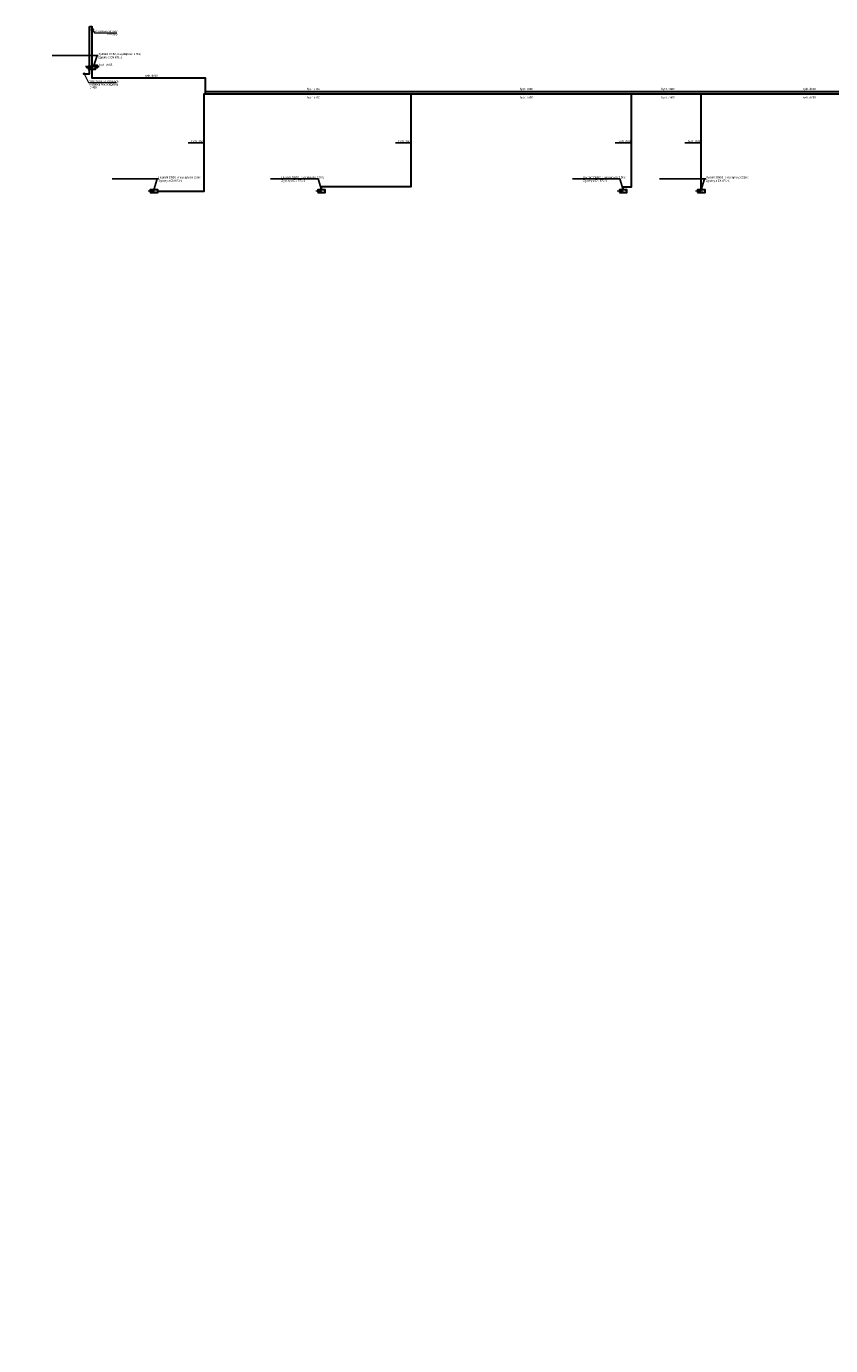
# Model space of a CAD drawing. Header units: millimetres. Extents: x 0 to 40783, y -13117 to 35556.
# Tile 85 of 98: x 24952 to 32962, y 11288 to 24421. Entities that reach past the tile are written whole.
import ezdxf
from ezdxf import colors
from ezdxf.entities.mleader import LeaderData, LeaderLine
from ezdxf.math import Vec2, Vec3

# ---------------------------------------------------------------- set-up
doc = ezdxf.new("R2010")
doc.units = ezdxf.units.MM
for name, color, linetype, lineweight in [('0-SANIS-KS-OPIS', 31, 'Continuous', 18), ('0-SANIS-W-HYDRANT', 7, 'Continuous', 30), ('0-SANIS-W-OPIS', 7, 'Continuous', 18), ('0-SANIS-W-RURY-HYDRANTOWA', 5, 'HYDRANTOWA', 30), ('0-SANIS-W-RURY-ZIMNA', 5, 'Continuous', 30)]:
    doc.layers.add(name, color=color, linetype=linetype, lineweight=lineweight)
doc.layers.add('0-SANIS-RZUTNIA', color=1, linetype='Continuous', plot=False)
doc.styles.add('prosan_verdana', font='Arial Narrow.ttf')
doc.styles.add('SANIS', font='Arial Narrow.ttf', dxfattribs={"width": 0.75, "height": 2})
doc.styles.get("Standard").update_dxf_attribs({"font": 'Arial.ttf'})
doc.linetypes.add('HYDRANTOWA', pattern='A,12.7,-5.08,["H",Standard,S=2.54,R=0,X=-2.54,Y=-1.27],-5.08', length=22.86)

# ---------------------------------------------------------------- blocks, each defined once
blk = doc.blocks.new('_None')
blk = doc.blocks.new('G$C6CB48CB3')
at = {"layer": '0-SANIS-W-HYDRANT'}
blk.add_lwpolyline([(-37, -13), (37, -13), (37, 13), (-37, 13)], close=True, dxfattribs=at)
at = {"layer": '0-SANIS-W-OPIS'}
ml = blk.add_multileader_mtext('Standard', dxfattribs=at)
ml.set_content('HP-52', color=256, style='prosan_verdana')
ml.set_leader_properties(color=256)
ml.set_arrow_properties(name='NONE')
ml.build(insert=Vec2(0, 0))
ml.multileader.update_dxf_attribs({"text_left_attachment_type": 6, "text_right_attachment_type": 6, "dogleg_length": 12, "arrow_head_size": 0.18})
ctx = ml.context
ctx.base_point, ctx.char_height, ctx.arrow_head_size, ctx.landing_gap_size, ctx.plane_origin = Vec3(-23, -8), 15, 0.18, 0, Vec3(193, -44493)
ctx.left_attachment, ctx.right_attachment, ctx.text_align_type, ctx.attachment_type = 6, 6, 2, 2
notes = []
notes.append((ctx, [(0, (0, 0, 0), (0, 0), (1, 0), 1, [])]))
ctx.mtext.insert, ctx.mtext.alignment = Vec3(0, 7), 2
for ctx, leaders in notes:
    for number, flags, end, landing, length, lines in leaders:
        leader = LeaderData()
        leader.index, (leader.has_last_leader_line, leader.has_dogleg_vector, leader.attachment_direction) = number, flags
        leader.last_leader_point, leader.dogleg_vector, leader.dogleg_length = Vec3(end), Vec3(landing), length
        for number, points, colour, breaks in lines:
            line = LeaderLine()
            line.index, line.vertices, line.color, line.breaks = number, Vec3.list(points), colors.encode_raw_color(colour), breaks
            leader.lines.append(line)
        ctx.leaders.append(leader)

msp = doc.modelspace()

# ---------------------------------------------------------------- linework, layer by layer
msp.add_circle((25617, 24392), 2.6)
at = {"layer": '0-SANIS-RZUTNIA'}
for points in [[(25596, 24400), (25611, 24400), (25596, 24385), (25611, 24385), (25596, 24400)], [(25603, 24392), (25614, 24392)]]:
    msp.add_lwpolyline(points, dxfattribs=at)
at = {"layer": '0-SANIS-W-RURY-HYDRANTOWA', "ltscale": 2}
for points in [[(25581, 24421), (25603, 24421), (25603, 23908), (26732, 23908), (26732, 23749), (36485, 23749), (36485, 22429), (36679, 22429)], [(25603, 24035), (25657, 24035), (25657, 24008), (25641, 24008)], [(26732, 23772), (36484, 23772), (36485, 23731)], [(26260, 22779), (26722, 22779), (26722, 23749), (26740, 23749)], [(27892, 22793), (27892, 22828), (28785, 22828), (28785, 23749)], [(30897, 22793), (30897, 22824), (30980, 22824), (30980, 23749)], [(31673, 22793), (31673, 23749)]]:
    msp.add_lwpolyline(points, dxfattribs=at)
at = {"layer": '0-SANIS-W-RURY-ZIMNA'}
msp.add_lwpolyline([(25533, 23949), (25581, 23949), (25581, 24421)], dxfattribs=at)
msp.add_circle((25528, 23949), 5, dxfattribs=at)

# ---------------------------------------------------------------- block references
at = {"layer": '0-SANIS-KS-OPIS'}
for p in [(25604, 24007), (26223, 22779), (27891, 22779), (30895, 22779), (31674, 22779)]:
    msp.add_blockref('G$C6CB48CB3', p, dxfattribs=at)

# ---------------------------------------------------------------- leaders
at = {"layer": '0-SANIS-W-OPIS'}
ml = msp.add_multileader_mtext('Standard', dxfattribs=at)
ml.set_content('{\\W1;\\C256;Zawór pierwszeństwa\\Pistniejący}', color=256, style='SANIS')
ml.set_leader_properties(color=256, linetype='ByLayer', lineweight=-1)
ml.set_arrow_properties(name='NONE')
ml.build(insert=Vec2(0, 0))
ml.multileader.update_dxf_attribs({"text_left_attachment_type": 6, "text_right_attachment_type": 6, "dogleg_length": 1, "arrow_head_size": 10, "scale": 10})
ctx = ml.context
ctx.base_point, ctx.scale, ctx.char_height, ctx.arrow_head_size, ctx.landing_gap_size, ctx.plane_origin = Vec3(25632, 24358), 10, 20, 10, 10, Vec3(24779, 24026)
ctx.left_attachment, ctx.right_attachment, ctx.text_align_type = 6, 6, 2
notes = []
notes.append((ctx, [(1, (1, 1, 0), (25631, 24358), (1, 0), 1, [(1, [(25603, 24392)], 0, [])])]))
ctx.mtext.insert, ctx.mtext.width, ctx.mtext.alignment, ctx.mtext.line_spacing_factor, ctx.mtext.flow_direction = Vec3(25861, 24384), 444.34, 3, 0.9, 5
ml = msp.add_multileader_mtext('Standard', dxfattribs=at)
ml.set_content('\\pxql;Hydrant DN52, o wydajności 2,5l/s;\\PZgodny z EN 671-1', color=256, style='prosan_verdana')
ml.set_leader_properties(color=256)
ml.set_arrow_properties(name='NONE')
ml.build(insert=Vec2(0, 0))
ml.multileader.update_dxf_attribs({"text_left_attachment_type": 6, "text_right_attachment_type": 6, "dogleg_length": 12, "arrow_head_size": 0.18})
ctx = ml.context
ctx.base_point, ctx.char_height, ctx.arrow_head_size, ctx.landing_gap_size, ctx.plane_origin = Vec3(25668, 24130), 20, 0.18, 0, Vec3(25829, 68427)
ctx.left_attachment, ctx.right_attachment, ctx.text_align_type, ctx.attachment_type = 6, 6, 2, 2
notes.append((ctx, [(0, (1, 1, 0), (25656, 24130), (1, 0), 12, [(0, [(25621, 24021)], 0, [])])]))
ctx.mtext.insert = Vec3(25668, 24156)
ml = msp.add_multileader_mtext('Standard', dxfattribs=at)
ml.set_content('\\pxql;hydr. dn65', color=256, style='prosan_verdana')
ml.set_leader_properties(color=256)
ml.set_arrow_properties(name='NONE')
ml.build(insert=Vec2(0, 0))
ml.multileader.update_dxf_attribs({"text_left_attachment_type": 6, "text_right_attachment_type": 6, "dogleg_length": 12, "arrow_head_size": 0.18})
ctx = ml.context
ctx.base_point, ctx.char_height, ctx.arrow_head_size, ctx.landing_gap_size, ctx.plane_origin = Vec3(25678, 24022), 20, 0.18, 0, Vec3(25865, 68428)
ctx.left_attachment, ctx.right_attachment, ctx.text_align_type, ctx.attachment_type = 6, 6, 2, 2
notes.append((ctx, [(0, (1, 1, 0), (25666, 24022), (1, 0), 12, [(0, [(25657, 24022)], 0, [])])]))
ctx.mtext.insert = Vec3(25678, 24048)
ml = msp.add_multileader_mtext('Standard', dxfattribs=at)
ml.set_content('\\pxql;hydr. dn80', color=256, style='prosan_verdana')
ml.set_leader_properties(color=256)
ml.set_arrow_properties(name='NONE')
ml.build(insert=Vec2(0, 0))
ml.multileader.update_dxf_attribs({"text_left_attachment_type": 6, "text_right_attachment_type": 6, "dogleg_length": 12, "arrow_head_size": 0.18})
ctx = ml.context
ctx.base_point, ctx.char_height, ctx.arrow_head_size, ctx.landing_gap_size, ctx.plane_origin = Vec3(26130, 23915), 20, 0.18, 0, Vec3(26291, 68212)
ctx.left_attachment, ctx.right_attachment, ctx.text_align_type, ctx.attachment_type = 6, 6, 2, 2
notes.append((ctx, [(0, (0, 0, 0), (0, 0), (1, 0), 1, [])]))
ctx.mtext.insert = Vec3(26130, 23941)
ml = msp.add_multileader_mtext('Standard', dxfattribs=at)
ml.set_content('\\pxql;{\\W1;\\C256;Włączenie do istniejącej \\Pinstalacji wodociągowej \\PDN80}', color=256, style='SANIS')
ml.set_leader_properties(color=256, linetype='ByLayer', lineweight=-1)
ml.set_arrow_properties(name='NONE')
ml.build(insert=Vec2(0, 0))
ml.multileader.update_dxf_attribs({"text_left_attachment_type": 6, "text_right_attachment_type": 6, "dogleg_length": 1, "arrow_head_size": 10, "scale": 10})
ctx = ml.context
ctx.base_point, ctx.scale, ctx.char_height, ctx.arrow_head_size, ctx.landing_gap_size, ctx.plane_origin = Vec3(25572, 23863), 10, 20, 10, 10, Vec3(24703, 23582)
ctx.left_attachment, ctx.right_attachment, ctx.text_align_type = 6, 6, 2
notes.append((ctx, [(1, (1, 1, 0), (25571, 23863), (1, 0), 1, [(1, [(25528, 23949)], 0, [])])]))
ctx.mtext.insert, ctx.mtext.width, ctx.mtext.line_spacing_factor, ctx.mtext.flow_direction = Vec3(25582, 23884), 444.34, 0.9, 5
ml = msp.add_multileader_mtext('Standard', dxfattribs=at)
ml.set_content('\\pxql;hydr. dn80', color=256, style='prosan_verdana')
ml.set_leader_properties(color=256)
ml.set_arrow_properties(name='NONE')
ml.build(insert=Vec2(0, 0))
ml.multileader.update_dxf_attribs({"text_left_attachment_type": 6, "text_right_attachment_type": 6, "dogleg_length": 12, "arrow_head_size": 0.18})
ctx = ml.context
ctx.base_point, ctx.char_height, ctx.arrow_head_size, ctx.landing_gap_size, ctx.plane_origin = Vec3(27746, 23782), 20, 0.18, 0, Vec3(27907, 68079)
ctx.left_attachment, ctx.right_attachment, ctx.text_align_type, ctx.attachment_type = 6, 6, 2, 2
notes.append((ctx, [(0, (0, 0, 0), (0, 0), (1, 0), 1, [])]))
ctx.mtext.insert = Vec3(27746, 23808)
ml = msp.add_multileader_mtext('Standard', dxfattribs=at)
ml.set_content('\\pxql;hydr. dn80', color=256, style='prosan_verdana')
ml.set_leader_properties(color=256)
ml.set_arrow_properties(name='NONE')
ml.build(insert=Vec2(0, 0))
ml.multileader.update_dxf_attribs({"text_left_attachment_type": 6, "text_right_attachment_type": 6, "dogleg_length": 12, "arrow_head_size": 0.18})
ctx = ml.context
ctx.base_point, ctx.char_height, ctx.arrow_head_size, ctx.landing_gap_size, ctx.plane_origin = Vec3(29867, 23782), 20, 0.18, 0, Vec3(30028, 68079)
ctx.left_attachment, ctx.right_attachment, ctx.text_align_type, ctx.attachment_type = 6, 6, 2, 2
notes.append((ctx, [(0, (0, 0, 0), (0, 0), (1, 0), 1, [])]))
ctx.mtext.insert = Vec3(29867, 23808)
ml = msp.add_multileader_mtext('Standard', dxfattribs=at)
ml.set_content('\\pxql;hydr. dn80', color=256, style='prosan_verdana')
ml.set_leader_properties(color=256)
ml.set_arrow_properties(name='NONE')
ml.build(insert=Vec2(0, 0))
ml.multileader.update_dxf_attribs({"text_left_attachment_type": 6, "text_right_attachment_type": 6, "dogleg_length": 12, "arrow_head_size": 0.18})
ctx = ml.context
ctx.base_point, ctx.char_height, ctx.arrow_head_size, ctx.landing_gap_size, ctx.plane_origin = Vec3(31278, 23782), 20, 0.18, 0, Vec3(31439, 68079)
ctx.left_attachment, ctx.right_attachment, ctx.text_align_type, ctx.attachment_type = 6, 6, 2, 2
notes.append((ctx, [(0, (0, 0, 0), (0, 0), (1, 0), 1, [])]))
ctx.mtext.insert = Vec3(31278, 23808)
ml = msp.add_multileader_mtext('Standard', dxfattribs=at)
ml.set_content('\\pxql;hydr. dn80', color=256, style='prosan_verdana')
ml.set_leader_properties(color=256)
ml.set_arrow_properties(name='NONE')
ml.build(insert=Vec2(0, 0))
ml.multileader.update_dxf_attribs({"text_left_attachment_type": 6, "text_right_attachment_type": 6, "dogleg_length": 12, "arrow_head_size": 0.18})
ctx = ml.context
ctx.base_point, ctx.char_height, ctx.arrow_head_size, ctx.landing_gap_size, ctx.plane_origin = Vec3(32684, 23782), 20, 0.18, 0, Vec3(32845, 68079)
ctx.left_attachment, ctx.right_attachment, ctx.text_align_type, ctx.attachment_type = 6, 6, 2, 2
notes.append((ctx, [(0, (0, 0, 0), (0, 0), (1, 0), 1, [])]))
ctx.mtext.insert = Vec3(32684, 23808)
ml = msp.add_multileader_mtext('Standard', dxfattribs=at)
ml.set_content('\\pxql;hydr. dn80', color=256, style='prosan_verdana')
ml.set_leader_properties(color=256)
ml.set_arrow_properties(name='NONE')
ml.build(insert=Vec2(0, 0))
ml.multileader.update_dxf_attribs({"text_left_attachment_type": 6, "text_right_attachment_type": 6, "dogleg_length": 12, "arrow_head_size": 0.18})
ctx = ml.context
ctx.base_point, ctx.char_height, ctx.arrow_head_size, ctx.landing_gap_size, ctx.plane_origin = Vec3(35193, 23782), 20, 0.18, 0, Vec3(35354, 68079)
ctx.left_attachment, ctx.right_attachment, ctx.text_align_type, ctx.attachment_type = 6, 6, 2, 2
notes.append((ctx, [(0, (0, 0, 0), (0, 0), (1, 0), 1, [])]))
ctx.mtext.insert = Vec3(35193, 23808)
ml = msp.add_multileader_mtext('Standard', dxfattribs=at)
ml.set_content('\\pxql;hydr. dn80', color=256, style='prosan_verdana')
ml.set_leader_properties(color=256)
ml.set_arrow_properties(name='NONE')
ml.build(insert=Vec2(0, 0))
ml.multileader.update_dxf_attribs({"text_left_attachment_type": 6, "text_right_attachment_type": 6, "dogleg_length": 12, "arrow_head_size": 0.18})
ctx = ml.context
ctx.base_point, ctx.char_height, ctx.arrow_head_size, ctx.landing_gap_size, ctx.plane_origin = Vec3(27746, 23698), 20, 0.18, 0, Vec3(27907, 67995)
ctx.left_attachment, ctx.right_attachment, ctx.text_align_type, ctx.attachment_type = 6, 6, 2, 2
notes.append((ctx, [(0, (0, 0, 0), (0, 0), (1, 0), 1, [])]))
ctx.mtext.insert = Vec3(27746, 23724)
ml = msp.add_multileader_mtext('Standard', dxfattribs=at)
ml.set_content('\\pxql;hydr. dn80', color=256, style='prosan_verdana')
ml.set_leader_properties(color=256)
ml.set_arrow_properties(name='NONE')
ml.build(insert=Vec2(0, 0))
ml.multileader.update_dxf_attribs({"text_left_attachment_type": 6, "text_right_attachment_type": 6, "dogleg_length": 12, "arrow_head_size": 0.18})
ctx = ml.context
ctx.base_point, ctx.char_height, ctx.arrow_head_size, ctx.landing_gap_size, ctx.plane_origin = Vec3(29867, 23698), 20, 0.18, 0, Vec3(30028, 67995)
ctx.left_attachment, ctx.right_attachment, ctx.text_align_type, ctx.attachment_type = 6, 6, 2, 2
notes.append((ctx, [(0, (0, 0, 0), (0, 0), (1, 0), 1, [])]))
ctx.mtext.insert = Vec3(29867, 23724)
ml = msp.add_multileader_mtext('Standard', dxfattribs=at)
ml.set_content('\\pxql;hydr. dn80', color=256, style='prosan_verdana')
ml.set_leader_properties(color=256)
ml.set_arrow_properties(name='NONE')
ml.build(insert=Vec2(0, 0))
ml.multileader.update_dxf_attribs({"text_left_attachment_type": 6, "text_right_attachment_type": 6, "dogleg_length": 12, "arrow_head_size": 0.18})
ctx = ml.context
ctx.base_point, ctx.char_height, ctx.arrow_head_size, ctx.landing_gap_size, ctx.plane_origin = Vec3(31278, 23698), 20, 0.18, 0, Vec3(31439, 67995)
ctx.left_attachment, ctx.right_attachment, ctx.text_align_type, ctx.attachment_type = 6, 6, 2, 2
notes.append((ctx, [(0, (0, 0, 0), (0, 0), (1, 0), 1, [])]))
ctx.mtext.insert = Vec3(31278, 23724)
ml = msp.add_multileader_mtext('Standard', dxfattribs=at)
ml.set_content('\\pxql;hydr. dn80', color=256, style='prosan_verdana')
ml.set_leader_properties(color=256)
ml.set_arrow_properties(name='NONE')
ml.build(insert=Vec2(0, 0))
ml.multileader.update_dxf_attribs({"text_left_attachment_type": 6, "text_right_attachment_type": 6, "dogleg_length": 12, "arrow_head_size": 0.18})
ctx = ml.context
ctx.base_point, ctx.char_height, ctx.arrow_head_size, ctx.landing_gap_size, ctx.plane_origin = Vec3(32684, 23698), 20, 0.18, 0, Vec3(32845, 67995)
ctx.left_attachment, ctx.right_attachment, ctx.text_align_type, ctx.attachment_type = 6, 6, 2, 2
notes.append((ctx, [(0, (0, 0, 0), (0, 0), (1, 0), 1, [])]))
ctx.mtext.insert = Vec3(32684, 23724)
ml = msp.add_multileader_mtext('Standard', dxfattribs=at)
ml.set_content('\\pxql;hydr. dn80', color=256, style='prosan_verdana')
ml.set_leader_properties(color=256)
ml.set_arrow_properties(name='NONE')
ml.build(insert=Vec2(0, 0))
ml.multileader.update_dxf_attribs({"text_left_attachment_type": 6, "text_right_attachment_type": 6, "dogleg_length": 12, "arrow_head_size": 0.18})
ctx = ml.context
ctx.base_point, ctx.char_height, ctx.arrow_head_size, ctx.landing_gap_size, ctx.plane_origin = Vec3(35193, 23698), 20, 0.18, 0, Vec3(35354, 67995)
ctx.left_attachment, ctx.right_attachment, ctx.text_align_type, ctx.attachment_type = 6, 6, 2, 2
notes.append((ctx, [(0, (0, 0, 0), (0, 0), (1, 0), 1, [])]))
ctx.mtext.insert = Vec3(35193, 23724)
ml = msp.add_multileader_mtext('Standard', dxfattribs=at)
ml.set_content('\\pxql;hydr. dn65', color=256, style='prosan_verdana')
ml.set_leader_properties(color=256)
ml.set_arrow_properties(name='NONE')
ml.build(insert=Vec2(0, 0))
ml.multileader.update_dxf_attribs({"text_left_attachment_type": 6, "text_right_attachment_type": 6, "dogleg_length": 12, "arrow_head_size": 0.18})
ctx = ml.context
ctx.base_point, ctx.char_height, ctx.arrow_head_size, ctx.landing_gap_size, ctx.plane_origin = Vec3(26596, 23262), 20, 0.18, 0, Vec3(26514, 67668)
ctx.left_attachment, ctx.right_attachment, ctx.text_align_type, ctx.attachment_type = 6, 6, 2, 2
notes.append((ctx, [(0, (1, 1, 0), (26713, 23262), (-1, 0), 12, [(0, [(26722, 23262)], 0, [])])]))
ctx.mtext.insert = Vec3(26596, 23288)
ml = msp.add_multileader_mtext('Standard', dxfattribs=at)
ml.set_content('\\pxql;hydr. dn65', color=256, style='prosan_verdana')
ml.set_leader_properties(color=256)
ml.set_arrow_properties(name='NONE')
ml.build(insert=Vec2(0, 0))
ml.multileader.update_dxf_attribs({"text_left_attachment_type": 6, "text_right_attachment_type": 6, "dogleg_length": 12, "arrow_head_size": 0.18})
ctx = ml.context
ctx.base_point, ctx.char_height, ctx.arrow_head_size, ctx.landing_gap_size, ctx.plane_origin = Vec3(28658, 23262), 20, 0.18, 0, Vec3(28577, 67668)
ctx.left_attachment, ctx.right_attachment, ctx.text_align_type, ctx.attachment_type = 6, 6, 2, 2
notes.append((ctx, [(0, (1, 1, 0), (28776, 23262), (-1, 0), 12, [(0, [(28785, 23262)], 0, [])])]))
ctx.mtext.insert = Vec3(28658, 23288)
ml = msp.add_multileader_mtext('Standard', dxfattribs=at)
ml.set_content('\\pxql;hydr. dn65', color=256, style='prosan_verdana')
ml.set_leader_properties(color=256)
ml.set_arrow_properties(name='NONE')
ml.build(insert=Vec2(0, 0))
ml.multileader.update_dxf_attribs({"text_left_attachment_type": 6, "text_right_attachment_type": 6, "dogleg_length": 12, "arrow_head_size": 0.18})
ctx = ml.context
ctx.base_point, ctx.char_height, ctx.arrow_head_size, ctx.landing_gap_size, ctx.plane_origin = Vec3(30848, 23262), 20, 0.18, 0, Vec3(30767, 67668)
ctx.left_attachment, ctx.right_attachment, ctx.text_align_type, ctx.attachment_type = 6, 6, 2, 2
notes.append((ctx, [(0, (1, 1, 0), (30966, 23262), (-1, 0), 12, [(0, [(30975, 23262)], 0, [])])]))
ctx.mtext.insert = Vec3(30848, 23288)
ml = msp.add_multileader_mtext('Standard', dxfattribs=at)
ml.set_content('\\pxql;hydr. dn65', color=256, style='prosan_verdana')
ml.set_leader_properties(color=256)
ml.set_arrow_properties(name='NONE')
ml.build(insert=Vec2(0, 0))
ml.multileader.update_dxf_attribs({"text_left_attachment_type": 6, "text_right_attachment_type": 6, "dogleg_length": 12, "arrow_head_size": 0.18})
ctx = ml.context
ctx.base_point, ctx.char_height, ctx.arrow_head_size, ctx.landing_gap_size, ctx.plane_origin = Vec3(31541, 23262), 20, 0.18, 0, Vec3(31460, 67668)
ctx.left_attachment, ctx.right_attachment, ctx.text_align_type, ctx.attachment_type = 6, 6, 2, 2
notes.append((ctx, [(0, (1, 1, 0), (31659, 23262), (-1, 0), 12, [(0, [(31667, 23262)], 0, [])])]))
ctx.mtext.insert = Vec3(31541, 23288)
ml = msp.add_multileader_mtext('Standard', dxfattribs=at)
ml.set_content('\\pxql;Hydrant DN52, o wydajności 2,5l/s;\\PZgodny z EN 671-1', color=256, style='prosan_verdana')
ml.set_leader_properties(color=256)
ml.set_arrow_properties(name='NONE')
ml.build(insert=Vec2(0, 0))
ml.multileader.update_dxf_attribs({"text_left_attachment_type": 6, "text_right_attachment_type": 6, "dogleg_length": 12, "arrow_head_size": 0.18})
ctx = ml.context
ctx.base_point, ctx.char_height, ctx.arrow_head_size, ctx.landing_gap_size, ctx.plane_origin = Vec3(26268, 22902), 20, 0.18, 0, Vec3(26429, 67199)
ctx.left_attachment, ctx.right_attachment, ctx.text_align_type, ctx.attachment_type = 6, 6, 2, 2
notes.append((ctx, [(0, (1, 1, 0), (26256, 22902), (1, 0), 12, [(0, [(26222, 22793)], 0, [])])]))
ctx.mtext.insert = Vec3(26268, 22928)
ml = msp.add_multileader_mtext('Standard', dxfattribs=at)
ml.set_content('\\pxql;Hydrant DN52, o wydajności 2,5l/s;\\PZgodny z EN 671-1', color=256, style='prosan_verdana')
ml.set_leader_properties(color=256)
ml.set_arrow_properties(name='NONE')
ml.build(insert=Vec2(0, 0))
ml.multileader.update_dxf_attribs({"text_left_attachment_type": 6, "text_right_attachment_type": 6, "dogleg_length": 12, "arrow_head_size": 0.18})
ctx = ml.context
ctx.base_point, ctx.char_height, ctx.arrow_head_size, ctx.landing_gap_size, ctx.plane_origin = Vec3(27492, 22902), 20, 0.18, 0, Vec3(27684, 67199)
ctx.left_attachment, ctx.right_attachment, ctx.text_align_type, ctx.attachment_type = 6, 6, 2, 2
notes.append((ctx, [(0, (1, 1, 0), (27857, 22902), (-1, 0), 12, [(0, [(27892, 22793)], 0, [])])]))
ctx.mtext.insert = Vec3(27492, 22928)
ml = msp.add_multileader_mtext('Standard', dxfattribs=at)
ml.set_content('\\pxql;Hydrant DN52, o wydajności 2,5l/s;\\PZgodny z EN 671-1', color=256, style='prosan_verdana')
ml.set_leader_properties(color=256)
ml.set_arrow_properties(name='NONE')
ml.build(insert=Vec2(0, 0))
ml.multileader.update_dxf_attribs({"text_left_attachment_type": 6, "text_right_attachment_type": 6, "dogleg_length": 12, "arrow_head_size": 0.18})
ctx = ml.context
ctx.base_point, ctx.char_height, ctx.arrow_head_size, ctx.landing_gap_size, ctx.plane_origin = Vec3(30497, 22902), 20, 0.18, 0, Vec3(30689, 67199)
ctx.left_attachment, ctx.right_attachment, ctx.text_align_type, ctx.attachment_type = 6, 6, 2, 2
notes.append((ctx, [(0, (1, 1, 0), (30862, 22902), (-1, 0), 12, [(0, [(30896, 22793)], 0, [])])]))
ctx.mtext.insert = Vec3(30497, 22928)
ml = msp.add_multileader_mtext('Standard', dxfattribs=at)
ml.set_content('\\pxql;Hydrant DN52, o wydajności 2,5l/s;\\PZgodny z EN 671-1', color=256, style='prosan_verdana')
ml.set_leader_properties(color=256)
ml.set_arrow_properties(name='NONE')
ml.build(insert=Vec2(0, 0))
ml.multileader.update_dxf_attribs({"text_left_attachment_type": 6, "text_right_attachment_type": 6, "dogleg_length": 12, "arrow_head_size": 0.18})
ctx = ml.context
ctx.base_point, ctx.char_height, ctx.arrow_head_size, ctx.landing_gap_size, ctx.plane_origin = Vec3(31719, 22902), 20, 0.18, 0, Vec3(31880, 67199)
ctx.left_attachment, ctx.right_attachment, ctx.text_align_type, ctx.attachment_type = 6, 6, 2, 2
notes.append((ctx, [(0, (1, 1, 0), (31707, 22902), (1, 0), 12, [(0, [(31673, 22793)], 0, [])])]))
ctx.mtext.insert = Vec3(31719, 22928)
for ctx, leaders in notes:
    for number, flags, end, landing, length, lines in leaders:
        leader = LeaderData()
        leader.index, (leader.has_last_leader_line, leader.has_dogleg_vector, leader.attachment_direction) = number, flags
        leader.last_leader_point, leader.dogleg_vector, leader.dogleg_length = Vec3(end), Vec3(landing), length
        for number, points, colour, breaks in lines:
            line = LeaderLine()
            line.index, line.vertices, line.color, line.breaks = number, Vec3.list(points), colors.encode_raw_color(colour), breaks
            leader.lines.append(line)
        ctx.leaders.append(leader)

doc.saveas('drawing.dxf')
